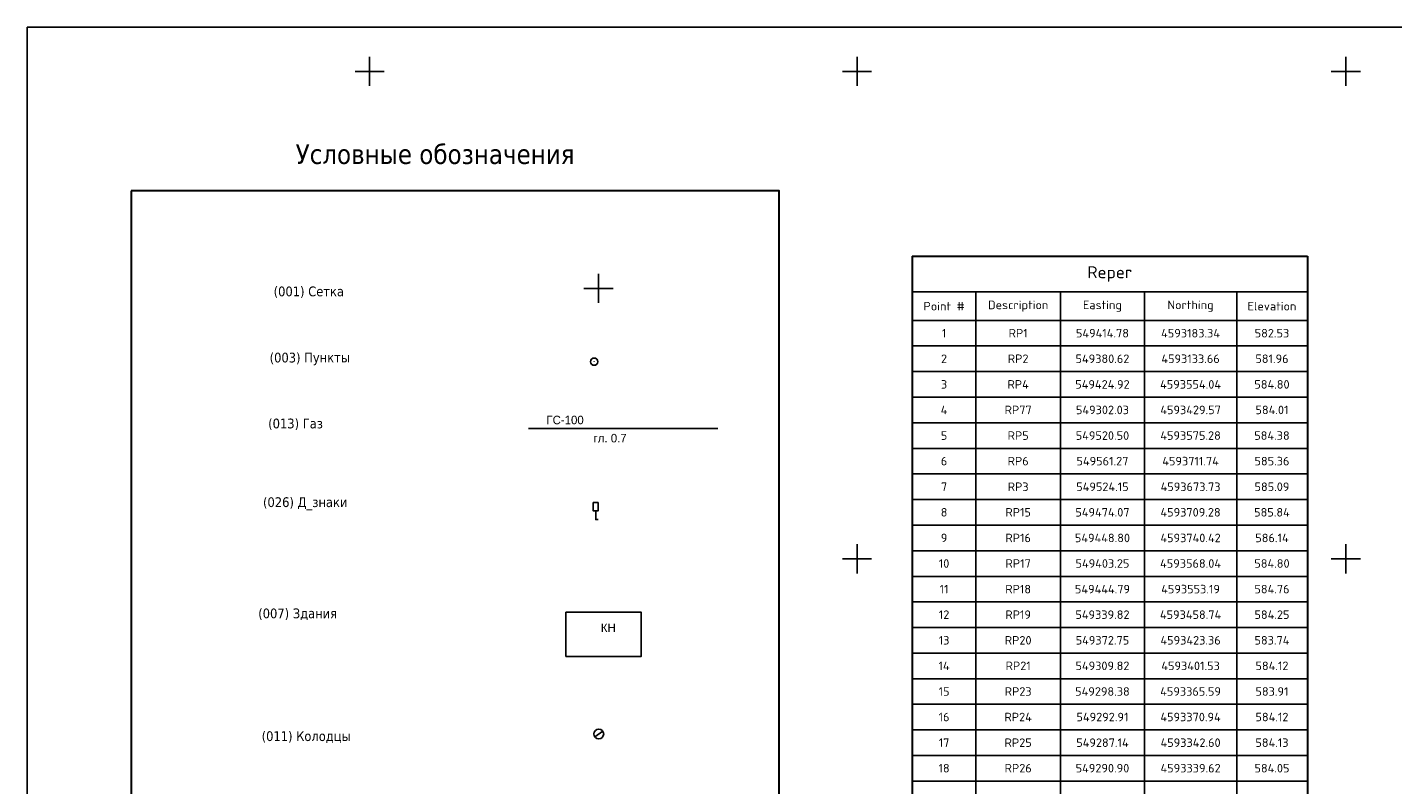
# Model space of a CAD drawing. Header units: metres. Extents: x 548732 to 549770, y 4592490 to 4594056.
# Tile 28 of 61: x 548865 to 549005, y 4593297 to 4593375. Entities that reach past the tile are written whole.
import ezdxf

# ---------------------------------------------------------------- set-up
doc = ezdxf.new("R2010")
doc.units = ezdxf.units.M
for name, color, linetype in [('(001) Сетка', 92, 'Continuous'), ('(002) Рамка', 7, 'Continuous'), ('(003) Пункты', 7, 'Continuous'), ('(007) Здания', 7, 'Continuous'), ('(011) Колодцы', 7, 'Continuous'), ('(013) Газ', 30, 'ИК_Газопровод -------г--------'), ('(026) Д_знаки', 7, 'Continuous'), ('(041) Текст', 7, 'Continuous')]:
    doc.layers.add(name, color=color, linetype=linetype)
doc.styles.add('D-431', font='d431.ttf')
doc.styles.add('P-131', font='p131.ttf')
doc.styles.add('S', font='txtwr', dxfattribs={"oblique": 15})
doc.styles.get("Standard").update_dxf_attribs({"font": 'simplex.shx'})
doc.linetypes.add('ИК_Газопровод -------г--------', pattern='A,9,-0.6,["Г",Standard,S=1.2,R=0,X=0,Y=-0.6],-1.2', length=10.8)

# ---------------------------------------------------------------- blocks, each defined once
blk = doc.blocks.new('I01171')
blk.add_line((-0.722283, 0.697501), (0.702286, -0.69785))
blk.add_circle((0, 0), 1)
at = {"color": 4, "style": 'S', "oblique": 15}
blk.add_attdef('Z', (1.616431, -1.093486), '', height=2, dxfattribs=at)
blk = doc.blocks.new('I02063')
at = {"linetype": 'Continuous'}
blk.add_lwpolyline([(-0.5, 3.5), (-0.5, 1.8), (0.5, 1.8), (0.5, 3.5)], close=True, dxfattribs=at)
blk.add_lwpolyline([(0.5, 0), (0, 0), (0, 1.8)], dxfattribs=at)
at = {"color": 4, "style": 'S', "oblique": 15}
blk.add_attdef('Z', (1.280972, -0.066143), '', height=2, dxfattribs=at)
blk = doc.blocks.new('I00052')
blk.add_line((-0.02, -0.04), (0.02, 0.04))
blk.add_circle((0, 0), 0.75)
at = {"style": 'S', "oblique": 15}
blk.add_attdef('N', (-3.51, -0.9), '', height=2, dxfattribs=at)
at = {"color": 4, "style": 'S', "oblique": 15}
blk.add_attdef('Z', (1.06, -0.89), '', height=2, dxfattribs=at)

msp = doc.modelspace()

# ---------------------------------------------------------------- linework, layer by layer
at = {"layer": '(001) Сетка'}
for p, q in [((548900.05, 4593372), (548900.05, 4593369)), ((548950.05, 4593372), (548950.05, 4593369)), ((549000.2, 4593372), (549000.2, 4593369)), ((548898.55, 4593370.5), (548901.55, 4593370.5)), ((548948.55, 4593370.5), (548951.55, 4593370.5)), ((548998.7, 4593370.5), (549001.7, 4593370.5)), ((548923.54, 4593349.74), (548923.54, 4593346.74)), ((548922.04, 4593348.24), (548925.04, 4593348.24)), ((548950.05, 4593322), (548950.05, 4593319)), ((549000.2, 4593322), (549000.2, 4593319)), ((548948.55, 4593320.5), (548951.55, 4593320.5)), ((548998.7, 4593320.5), (549001.7, 4593320.5))]:
    msp.add_line(p, q, dxfattribs=at)
at = {"layer": '(002) Рамка'}
msp.add_lwpolyline([(548864.93, 4593375.02), (549632.93, 4593375.02), (549632.93, 4593034.5), (548864.93, 4593034.5)], close=True, dxfattribs=at)
at = {"layer": '(003) Пункты', "color": 5, "linetype": 'Continuous', "lineweight": 30}
for p, q in [((548955.71, 4593351.54), (548996.25, 4593351.54)), ((548955.71, 4593351.54), (548955.71, 4593347.87)), ((548996.25, 4593351.54), (548996.25, 4593347.87)), ((548955.71, 4593347.87), (548955.71, 4593344.95)), ((548996.25, 4593347.87), (548996.25, 4593344.95)), ((548955.71, 4593344.95), (548955.71, 4593342.33)), ((548996.25, 4593344.95), (548996.25, 4593342.33)), ((548955.71, 4593342.33), (548955.71, 4593339.7)), ((548996.25, 4593342.33), (548996.25, 4593339.7)), ((548955.71, 4593339.7), (548955.71, 4593337.08)), ((548996.25, 4593339.7), (548996.25, 4593337.08)), ((548955.71, 4593337.08), (548955.71, 4593334.45)), ((548996.25, 4593337.08), (548996.25, 4593334.45)), ((548955.71, 4593334.45), (548955.71, 4593331.83)), ((548996.25, 4593334.45), (548996.25, 4593331.83)), ((548955.71, 4593331.83), (548955.71, 4593329.2)), ((548996.25, 4593331.83), (548996.25, 4593329.2)), ((548955.71, 4593329.2), (548955.71, 4593326.58)), ((548996.25, 4593329.2), (548996.25, 4593326.58)), ((548955.71, 4593326.58), (548955.71, 4593323.95)), ((548996.25, 4593326.58), (548996.25, 4593323.95)), ((548955.71, 4593323.95), (548955.71, 4593321.33)), ((548996.25, 4593323.95), (548996.25, 4593321.33)), ((548955.71, 4593321.33), (548955.71, 4593318.7)), ((548996.25, 4593321.33), (548996.25, 4593318.7)), ((548955.71, 4593318.7), (548955.71, 4593316.08)), ((548996.25, 4593318.7), (548996.25, 4593316.08)), ((548955.71, 4593316.08), (548955.71, 4593313.45)), ((548996.25, 4593316.08), (548996.25, 4593313.45)), ((548955.71, 4593313.45), (548955.71, 4593310.83)), ((548996.25, 4593313.45), (548996.25, 4593310.83)), ((548955.71, 4593310.83), (548955.71, 4593308.2)), ((548996.25, 4593310.83), (548996.25, 4593308.2)), ((548955.71, 4593308.2), (548955.71, 4593305.58)), ((548996.25, 4593308.2), (548996.25, 4593305.58)), ((548955.71, 4593305.58), (548955.71, 4593302.95)), ((548996.25, 4593305.58), (548996.25, 4593302.95)), ((548955.71, 4593302.95), (548955.71, 4593300.33)), ((548996.25, 4593302.95), (548996.25, 4593300.33)), ((548955.71, 4593300.33), (548955.71, 4593297.7)), ((548996.25, 4593300.33), (548996.25, 4593297.7)), ((548955.71, 4593297.7), (548955.71, 4593295.08)), ((548996.25, 4593297.7), (548996.25, 4593295.08))]:
    msp.add_line(p, q, dxfattribs=at)
at = {"layer": '(003) Пункты', "color": 1, "linetype": 'Continuous', "lineweight": -3}
for p, q in [((548955.71, 4593347.87), (548962.25, 4593347.87)), ((548962.25, 4593347.87), (548970.92, 4593347.87)), ((548962.25, 4593347.87), (548962.25, 4593344.95)), ((548970.92, 4593347.87), (548979.54, 4593347.87)), ((548970.92, 4593347.87), (548970.92, 4593344.95)), ((548979.54, 4593347.87), (548989, 4593347.87)), ((548979.54, 4593347.87), (548979.54, 4593344.95)), ((548989, 4593347.87), (548996.25, 4593347.87)), ((548989, 4593347.87), (548989, 4593344.95)), ((548955.71, 4593344.95), (548962.25, 4593344.95)), ((548962.25, 4593344.95), (548970.92, 4593344.95)), ((548962.25, 4593344.95), (548962.25, 4593342.33)), ((548970.92, 4593344.95), (548979.54, 4593344.95)), ((548970.92, 4593344.95), (548970.92, 4593342.33)), ((548979.54, 4593344.95), (548989, 4593344.95)), ((548979.54, 4593344.95), (548979.54, 4593342.33)), ((548989, 4593344.95), (548996.25, 4593344.95)), ((548989, 4593344.95), (548989, 4593342.33)), ((548955.71, 4593342.33), (548962.25, 4593342.33)), ((548962.25, 4593342.33), (548970.92, 4593342.33)), ((548962.25, 4593342.33), (548962.25, 4593339.7)), ((548970.92, 4593342.33), (548979.54, 4593342.33)), ((548970.92, 4593342.33), (548970.92, 4593339.7)), ((548979.54, 4593342.33), (548989, 4593342.33)), ((548979.54, 4593342.33), (548979.54, 4593339.7)), ((548989, 4593342.33), (548996.25, 4593342.33)), ((548989, 4593342.33), (548989, 4593339.7)), ((548955.71, 4593339.7), (548962.25, 4593339.7)), ((548962.25, 4593339.7), (548970.92, 4593339.7)), ((548962.25, 4593339.7), (548962.25, 4593337.08)), ((548970.92, 4593339.7), (548979.54, 4593339.7)), ((548970.92, 4593339.7), (548970.92, 4593337.08)), ((548979.54, 4593339.7), (548989, 4593339.7)), ((548979.54, 4593339.7), (548979.54, 4593337.08)), ((548989, 4593339.7), (548996.25, 4593339.7)), ((548989, 4593339.7), (548989, 4593337.08)), ((548955.71, 4593337.08), (548962.25, 4593337.08)), ((548962.25, 4593337.08), (548970.92, 4593337.08)), ((548962.25, 4593337.08), (548962.25, 4593334.45)), ((548970.92, 4593337.08), (548979.54, 4593337.08)), ((548970.92, 4593337.08), (548970.92, 4593334.45)), ((548979.54, 4593337.08), (548989, 4593337.08)), ((548979.54, 4593337.08), (548979.54, 4593334.45)), ((548989, 4593337.08), (548996.25, 4593337.08)), ((548989, 4593337.08), (548989, 4593334.45)), ((548955.71, 4593334.45), (548962.25, 4593334.45)), ((548962.25, 4593334.45), (548970.92, 4593334.45)), ((548962.25, 4593334.45), (548962.25, 4593331.83)), ((548970.92, 4593334.45), (548979.54, 4593334.45)), ((548970.92, 4593334.45), (548970.92, 4593331.83)), ((548979.54, 4593334.45), (548989, 4593334.45)), ((548979.54, 4593334.45), (548979.54, 4593331.83)), ((548989, 4593334.45), (548996.25, 4593334.45)), ((548989, 4593334.45), (548989, 4593331.83)), ((548955.71, 4593331.83), (548962.25, 4593331.83)), ((548962.25, 4593331.83), (548970.92, 4593331.83)), ((548962.25, 4593331.83), (548962.25, 4593329.2)), ((548970.92, 4593331.83), (548979.54, 4593331.83)), ((548970.92, 4593331.83), (548970.92, 4593329.2)), ((548979.54, 4593331.83), (548989, 4593331.83)), ((548979.54, 4593331.83), (548979.54, 4593329.2)), ((548989, 4593331.83), (548996.25, 4593331.83)), ((548989, 4593331.83), (548989, 4593329.2)), ((548955.71, 4593329.2), (548962.25, 4593329.2)), ((548962.25, 4593329.2), (548970.92, 4593329.2)), ((548962.25, 4593329.2), (548962.25, 4593326.58)), ((548970.92, 4593329.2), (548979.54, 4593329.2)), ((548970.92, 4593329.2), (548970.92, 4593326.58)), ((548979.54, 4593329.2), (548989, 4593329.2)), ((548979.54, 4593329.2), (548979.54, 4593326.58)), ((548989, 4593329.2), (548996.25, 4593329.2)), ((548989, 4593329.2), (548989, 4593326.58)), ((548955.71, 4593326.58), (548962.25, 4593326.58)), ((548962.25, 4593326.58), (548970.92, 4593326.58)), ((548962.25, 4593326.58), (548962.25, 4593323.95)), ((548970.92, 4593326.58), (548979.54, 4593326.58)), ((548970.92, 4593326.58), (548970.92, 4593323.95)), ((548979.54, 4593326.58), (548989, 4593326.58)), ((548979.54, 4593326.58), (548979.54, 4593323.95)), ((548989, 4593326.58), (548996.25, 4593326.58)), ((548989, 4593326.58), (548989, 4593323.95)), ((548955.71, 4593323.95), (548962.25, 4593323.95)), ((548962.25, 4593323.95), (548970.92, 4593323.95)), ((548962.25, 4593323.95), (548962.25, 4593321.33)), ((548970.92, 4593323.95), (548979.54, 4593323.95)), ((548970.92, 4593323.95), (548970.92, 4593321.33)), ((548979.54, 4593323.95), (548989, 4593323.95)), ((548979.54, 4593323.95), (548979.54, 4593321.33)), ((548989, 4593323.95), (548996.25, 4593323.95)), ((548989, 4593323.95), (548989, 4593321.33)), ((548955.71, 4593321.33), (548962.25, 4593321.33)), ((548962.25, 4593321.33), (548970.92, 4593321.33)), ((548962.25, 4593321.33), (548962.25, 4593318.7)), ((548970.92, 4593321.33), (548979.54, 4593321.33)), ((548970.92, 4593321.33), (548970.92, 4593318.7)), ((548979.54, 4593321.33), (548989, 4593321.33)), ((548979.54, 4593321.33), (548979.54, 4593318.7)), ((548989, 4593321.33), (548996.25, 4593321.33)), ((548989, 4593321.33), (548989, 4593318.7)), ((548955.71, 4593318.7), (548962.25, 4593318.7)), ((548962.25, 4593318.7), (548970.92, 4593318.7)), ((548962.25, 4593318.7), (548962.25, 4593316.08)), ((548970.92, 4593318.7), (548979.54, 4593318.7)), ((548970.92, 4593318.7), (548970.92, 4593316.08)), ((548979.54, 4593318.7), (548989, 4593318.7)), ((548979.54, 4593318.7), (548979.54, 4593316.08)), ((548989, 4593318.7), (548996.25, 4593318.7)), ((548989, 4593318.7), (548989, 4593316.08)), ((548955.71, 4593316.08), (548962.25, 4593316.08)), ((548962.25, 4593316.08), (548970.92, 4593316.08)), ((548962.25, 4593316.08), (548962.25, 4593313.45)), ((548970.92, 4593316.08), (548979.54, 4593316.08)), ((548970.92, 4593316.08), (548970.92, 4593313.45)), ((548979.54, 4593316.08), (548989, 4593316.08)), ((548979.54, 4593316.08), (548979.54, 4593313.45)), ((548989, 4593316.08), (548996.25, 4593316.08)), ((548989, 4593316.08), (548989, 4593313.45)), ((548955.71, 4593313.45), (548962.25, 4593313.45)), ((548962.25, 4593313.45), (548970.92, 4593313.45)), ((548962.25, 4593313.45), (548962.25, 4593310.83)), ((548970.92, 4593313.45), (548979.54, 4593313.45)), ((548970.92, 4593313.45), (548970.92, 4593310.83)), ((548979.54, 4593313.45), (548989, 4593313.45)), ((548979.54, 4593313.45), (548979.54, 4593310.83)), ((548989, 4593313.45), (548996.25, 4593313.45)), ((548989, 4593313.45), (548989, 4593310.83)), ((548955.71, 4593310.83), (548962.25, 4593310.83)), ((548962.25, 4593310.83), (548970.92, 4593310.83)), ((548962.25, 4593310.83), (548962.25, 4593308.2)), ((548970.92, 4593310.83), (548979.54, 4593310.83)), ((548970.92, 4593310.83), (548970.92, 4593308.2)), ((548979.54, 4593310.83), (548989, 4593310.83)), ((548979.54, 4593310.83), (548979.54, 4593308.2)), ((548989, 4593310.83), (548996.25, 4593310.83)), ((548989, 4593310.83), (548989, 4593308.2)), ((548955.71, 4593308.2), (548962.25, 4593308.2)), ((548962.25, 4593308.2), (548970.92, 4593308.2)), ((548962.25, 4593308.2), (548962.25, 4593305.58)), ((548970.92, 4593308.2), (548979.54, 4593308.2)), ((548970.92, 4593308.2), (548970.92, 4593305.58)), ((548979.54, 4593308.2), (548989, 4593308.2)), ((548979.54, 4593308.2), (548979.54, 4593305.58)), ((548989, 4593308.2), (548996.25, 4593308.2)), ((548989, 4593308.2), (548989, 4593305.58)), ((548955.71, 4593305.58), (548962.25, 4593305.58)), ((548962.25, 4593305.58), (548970.92, 4593305.58)), ((548962.25, 4593305.58), (548962.25, 4593302.95)), ((548970.92, 4593305.58), (548979.54, 4593305.58)), ((548970.92, 4593305.58), (548970.92, 4593302.95)), ((548979.54, 4593305.58), (548989, 4593305.58)), ((548979.54, 4593305.58), (548979.54, 4593302.95)), ((548989, 4593305.58), (548996.25, 4593305.58)), ((548989, 4593305.58), (548989, 4593302.95)), ((548955.71, 4593302.95), (548962.25, 4593302.95)), ((548962.25, 4593302.95), (548970.92, 4593302.95)), ((548962.25, 4593302.95), (548962.25, 4593300.33)), ((548970.92, 4593302.95), (548979.54, 4593302.95)), ((548970.92, 4593302.95), (548970.92, 4593300.33)), ((548979.54, 4593302.95), (548989, 4593302.95)), ((548979.54, 4593302.95), (548979.54, 4593300.33)), ((548989, 4593302.95), (548996.25, 4593302.95)), ((548989, 4593302.95), (548989, 4593300.33)), ((548955.71, 4593300.33), (548962.25, 4593300.33)), ((548962.25, 4593300.33), (548970.92, 4593300.33)), ((548962.25, 4593300.33), (548962.25, 4593297.7)), ((548970.92, 4593300.33), (548979.54, 4593300.33)), ((548970.92, 4593300.33), (548970.92, 4593297.7)), ((548979.54, 4593300.33), (548989, 4593300.33)), ((548979.54, 4593300.33), (548979.54, 4593297.7)), ((548989, 4593300.33), (548996.25, 4593300.33)), ((548989, 4593300.33), (548989, 4593297.7)), ((548955.71, 4593297.7), (548962.25, 4593297.7)), ((548962.25, 4593297.7), (548970.92, 4593297.7)), ((548962.25, 4593297.7), (548962.25, 4593295.08)), ((548970.92, 4593297.7), (548979.54, 4593297.7)), ((548970.92, 4593297.7), (548970.92, 4593295.08)), ((548979.54, 4593297.7), (548989, 4593297.7)), ((548979.54, 4593297.7), (548979.54, 4593295.08)), ((548989, 4593297.7), (548996.25, 4593297.7)), ((548989, 4593297.7), (548989, 4593295.08))]:
    msp.add_line(p, q, dxfattribs=at)
at = {"layer": '(007) Здания', "flags": 128}
msp.add_lwpolyline([(548920.18, 4593310.49), (548927.92, 4593310.49), (548927.92, 4593315.02), (548920.18, 4593315.02)], close=True, dxfattribs=at)
at = {"layer": '(013) Газ', "flags": 128}
msp.add_lwpolyline([(548916.36, 4593333.87), (548935.78, 4593333.87)], dxfattribs=at)
at = {"layer": '(041) Текст', "lineweight": 30}
msp.add_lwpolyline([(548875.6, 4593358.24), (548875.6, 4593223.94), (548942.08, 4593223.94), (548942.08, 4593358.24)], close=True, dxfattribs=at)

# ---------------------------------------------------------------- block references
at = {"layer": '(003) Пункты', "xscale": 0.5, "yscale": 0.5, "zscale": 0.5}
msp.add_blockref('I00052', (548923.09, 4593340.72), dxfattribs=at)
at = {"layer": '(011) Колодцы', "color": 30, "true_color": 0xf8991e, "xscale": 0.4999999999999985, "yscale": 0.4999999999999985, "zscale": 0.4999999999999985, "rotation": 78.81957851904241}
msp.add_blockref('I01171', (548923.56, 4593302.53, 610.44), dxfattribs=at)
at = {"layer": '(026) Д_знаки', "xscale": 0.5, "yscale": 0.5, "zscale": 0.5}
msp.add_blockref('I02063', (548923.24, 4593324.52, 612.83), dxfattribs=at)

# ---------------------------------------------------------------- texts
at = {"layer": '(003) Пункты', "color": 150, "linetype": 'Continuous', "lineweight": -3, "attachment_point": 5}
for s, insert, char_height in [('Reper', (548975.98, 4593349.71), 1.225), ('Northing', (548984.27, 4593346.41), 0.875), ('Elevation', (548992.62, 4593346.41), 0.875), ('Point #', (548958.98, 4593346.41), 0.875), ('Description', (548966.58, 4593346.41), 0.875), ('Easting', (548975.23, 4593346.41), 0.875), ('1', (548958.98, 4593343.64), 0.875), ('RP1', (548966.58, 4593343.64), 0.875), ('549414.78', (548975.23, 4593343.64), 0.875), ('4593183.34', (548984.27, 4593343.64), 0.875), ('582.53', (548992.62, 4593343.64), 0.875), ('2', (548958.98, 4593341.02), 0.875), ('RP2', (548966.58, 4593341.02), 0.875), ('549380.62', (548975.23, 4593341.02), 0.875), ('4593133.66', (548984.27, 4593341.02), 0.875), ('581.96', (548992.62, 4593341.02), 0.875), ('3', (548958.98, 4593338.39), 0.875), ('RP4', (548966.58, 4593338.39), 0.875), ('549424.92', (548975.23, 4593338.39), 0.875), ('4593554.04', (548984.27, 4593338.39), 0.875), ('584.80', (548992.62, 4593338.39), 0.875), ('4', (548958.98, 4593335.77), 0.875), ('RP77', (548966.58, 4593335.77), 0.875), ('549302.03', (548975.23, 4593335.77), 0.875), ('4593429.57', (548984.27, 4593335.77), 0.875), ('584.01', (548992.62, 4593335.77), 0.875), ('5', (548958.98, 4593333.14), 0.875), ('RP5', (548966.58, 4593333.14), 0.875), ('549520.50', (548975.23, 4593333.14), 0.875), ('4593575.28', (548984.27, 4593333.14), 0.875), ('584.38', (548992.62, 4593333.14), 0.875), ('6', (548958.98, 4593330.52), 0.875), ('RP6', (548966.58, 4593330.52), 0.875), ('549561.27', (548975.23, 4593330.52), 0.875), ('4593711.74', (548984.27, 4593330.52), 0.875), ('585.36', (548992.62, 4593330.52), 0.875), ('7', (548958.98, 4593327.89), 0.875), ('RP3', (548966.58, 4593327.89), 0.875), ('549524.15', (548975.23, 4593327.89), 0.875), ('4593673.73', (548984.27, 4593327.89), 0.875), ('585.09', (548992.62, 4593327.89), 0.875), ('8', (548958.98, 4593325.27), 0.875), ('RP15', (548966.58, 4593325.27), 0.875), ('549474.07', (548975.23, 4593325.27), 0.875), ('4593709.28', (548984.27, 4593325.27), 0.875), ('585.84', (548992.62, 4593325.27), 0.875), ('9', (548958.98, 4593322.64), 0.875), ('RP16', (548966.58, 4593322.64), 0.875), ('549448.80', (548975.23, 4593322.64), 0.875), ('4593740.42', (548984.27, 4593322.64), 0.875), ('586.14', (548992.62, 4593322.64), 0.875), ('10', (548958.98, 4593320.02), 0.875), ('RP17', (548966.58, 4593320.02), 0.875), ('549403.25', (548975.23, 4593320.02), 0.875), ('4593568.04', (548984.27, 4593320.02), 0.875), ('584.80', (548992.62, 4593320.02), 0.875), ('11', (548958.98, 4593317.39), 0.875), ('RP18', (548966.58, 4593317.39), 0.875), ('549444.79', (548975.23, 4593317.39), 0.875), ('4593553.19', (548984.27, 4593317.39), 0.875), ('584.76', (548992.62, 4593317.39), 0.875), ('12', (548958.98, 4593314.77), 0.875), ('RP19', (548966.58, 4593314.77), 0.875), ('549339.82', (548975.23, 4593314.77), 0.875), ('4593458.74', (548984.27, 4593314.77), 0.875), ('584.25', (548992.62, 4593314.77), 0.875), ('13', (548958.98, 4593312.14), 0.875), ('RP20', (548966.58, 4593312.14), 0.875), ('549372.75', (548975.23, 4593312.14), 0.875), ('4593423.36', (548984.27, 4593312.14), 0.875), ('583.74', (548992.62, 4593312.14), 0.875), ('14', (548958.98, 4593309.52), 0.875), ('RP21', (548966.58, 4593309.52), 0.875), ('549309.82', (548975.23, 4593309.52), 0.875), ('4593401.53', (548984.27, 4593309.52), 0.875), ('584.12', (548992.62, 4593309.52), 0.875), ('15', (548958.98, 4593306.89), 0.875), ('RP23', (548966.58, 4593306.89), 0.875), ('549298.38', (548975.23, 4593306.89), 0.875), ('4593365.59', (548984.27, 4593306.89), 0.875), ('583.91', (548992.62, 4593306.89), 0.875), ('16', (548958.98, 4593304.27), 0.875), ('RP24', (548966.58, 4593304.27), 0.875), ('549292.91', (548975.23, 4593304.27), 0.875), ('4593370.94', (548984.27, 4593304.27), 0.875), ('584.12', (548992.62, 4593304.27), 0.875), ('RP25', (548966.58, 4593301.64), 0.875), ('549287.14', (548975.23, 4593301.64), 0.875), ('4593342.60', (548984.27, 4593301.64), 0.875), ('584.13', (548992.62, 4593301.64), 0.875), ('17', (548958.98, 4593301.64), 0.875), ('18', (548958.98, 4593299.02), 0.875), ('RP26', (548966.58, 4593299.02), 0.875), ('549290.90', (548975.23, 4593299.02), 0.875), ('4593339.62', (548984.27, 4593299.02), 0.875), ('584.05', (548992.62, 4593299.02), 0.875)]:
    msp.add_mtext(s, dxfattribs=dict(at, insert=insert, char_height=char_height))
at = {"layer": '(007) Здания', "style": 'P-131'}
msp.add_text('КН', height=0.88, dxfattribs=at).set_placement((548923.77, 4593312.98))
at = {"layer": '(013) Газ', "color": 0, "linetype": 'Continuous', "style": 'D-431'}
for s, p in [('ГС-100', (548918.19, 4593334.3)), ('гл. 0.7', (548923.03, 4593332.44))]:
    msp.add_text(s, height=0.875, dxfattribs=at).set_placement(p)
at = {"layer": '(041) Текст', "lineweight": 30, "width": 87.2044, "attachment_point": 1}
for s, insert, char_height in [('{\\fTahoma|b0|i0|c204|p34;Условные обозначения}', (548892.46, 4593363), 2), ('{\\fTahoma|b0|i0|c0|p32;(001) \\fTahoma|b0|i0|c204|p32;Сетка}', (548890.2, 4593348.43), 1), ('{\\fTahoma|b0|i0|c0|p32;(00\\fTahoma|b0|i0|c204|p32;3\\fTahoma|b0|i0|c0|p32;) \\fTahoma|b0|i0|c204|p32;Пункты}', (548889.79, 4593341.64), 1), ('{\\fTahoma|b0|i0|c0|p32;(0\\fTahoma|b0|i0|c204|p32;13\\fTahoma|b0|i0|c0|p32;) \\fTahoma|b0|i0|c204|p32;Газ}', (548889.64, 4593334.88), 1), ('{\\fTahoma|b0|i0|c0|p32;(0\\fTahoma|b0|i0|c204|p32;26\\fTahoma|b0|i0|c0|p32;) \\fTahoma|b0|i0|c204|p32;Д_знаки}', (548889.11, 4593326.81), 1), ('{\\fTahoma|b0|i0|c0|p32;(00\\fTahoma|b0|i0|c204|p32;7\\fTahoma|b0|i0|c0|p32;) \\fTahoma|b0|i0|c204|p32;Здания}', (548888.62, 4593315.4), 1), ('{\\fTahoma|b0|i0|c0|p32;(0\\fTahoma|b0|i0|c204|p32;11\\fTahoma|b0|i0|c0|p32;) \\fTahoma|b0|i0|c204|p32;Колодцы}', (548888.97, 4593302.81), 1)]:
    msp.add_mtext(s, dxfattribs=dict(at, insert=insert, char_height=char_height))

doc.saveas('drawing.dxf')
